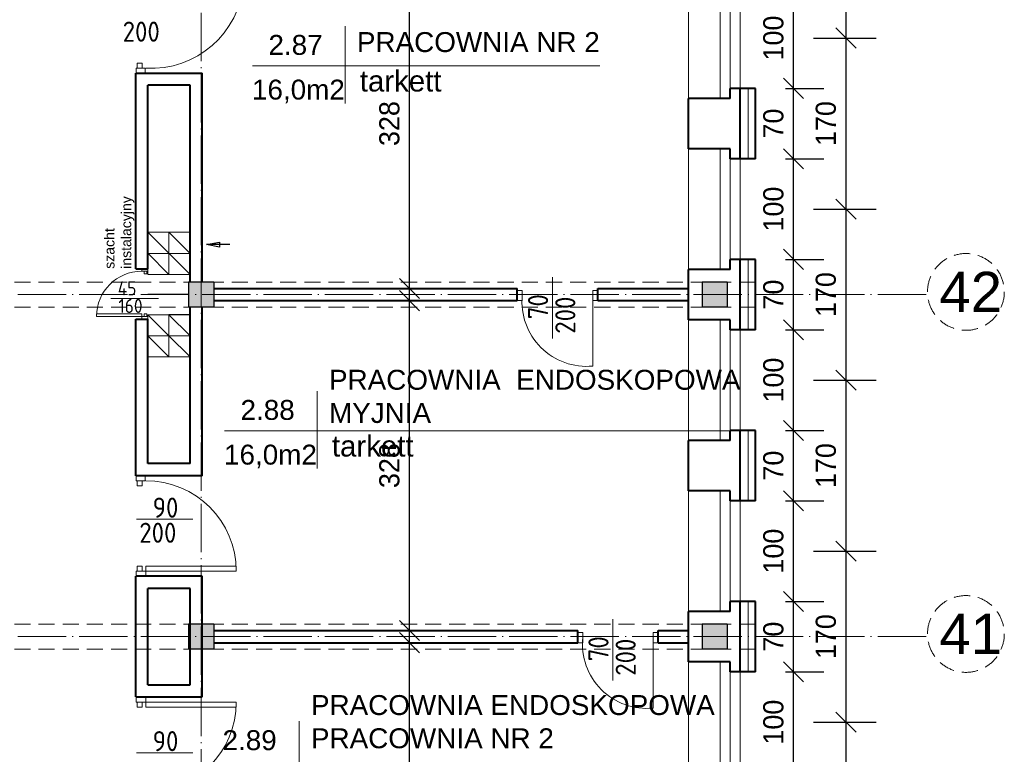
# Model space of a CAD drawing. Header units: millimetres. Extents: x -32003 to -19505, y 17931 to 29358.
# Tile 14 of 92: x -26828 to -25850, y 22892 to 23623. Entities that reach past the tile are written whole.
import ezdxf

# ---------------------------------------------------------------- set-up
doc = ezdxf.new("R2010")
doc.units = ezdxf.units.MM
doc.header["$PDMODE"] = 3
for name, pattern in [('ACAD_ISO03W100', [30, 12, -18]), ('ACAD_ISO04W100', [30.5, 24, -3, 0.5, -3]), ('KRESKOWA_X2', [12, 8, -4])]:
    doc.linetypes.add(name, pattern=pattern)
for name, color, linetype, lineweight in [('_wymiary', 1, 'Continuous', 9), ('drzwi', 140, 'Continuous', 13), ('KOMINY', 43, 'Continuous', 15), ('NR', 7, 'Continuous', 13), ('opisy drzwi', 40, 'Continuous', 13), ('opisy pom', 3, 'Continuous', 18), ('przerywana', 7, 'KRESKOWA_X2', 5), ('sciany', 4, 'Continuous', 40), ('symetria', 7, 'ACAD_ISO03W100', 5), ('SZRAF', 51, 'Continuous', 9), ('słupy', 2, 'Continuous', 30), ('ściana', 4, 'Continuous', 40)]:
    doc.layers.add(name, color=color, linetype=linetype, lineweight=lineweight)
doc.styles.add('ISO', font='isocp.shx')
doc.styles.add('ROMANS', font='ROMANS')
doc.styles.add('style1', font='ARIAL.TTF')
doc.styles.add('SYSTEM', font='TXT')
doc.linetypes.add('BATTING', pattern='A,0.0001,-0.1,[134,ltypeshp.shx,S=0.1,R=0,X=-0.1,Y=0],-0.2,[134,ltypeshp.shx,S=0.1,R=180,X=0.1,Y=0],-0.1', length=0.4001)
doc.dimstyles.new('Jacek2', dxfattribs={"dimscale": 2, "dimtxt": 10, "dimasz": 10, "dimexe": 15, "dimexo": 15, "dimgap": 5, "dimtad": 1, "dimdec": 0, "dimrnd": 0.5, "dimzin": 0, "dimdsep": 46, "dimtxsty": 'Standard', "dimblk": 'OBLIQUE', "dimcen": 0, "dimdle": 5, "dimadec": 1, "dimazin": 0, "dimtfac": 1, "dimtdec": 0, "dimtofl": 0, "dimtmove": 0, "dimatfit": 3, "dimfxl": 0, "dimtolj": 1, "dimtzin": 0, "dimarcsym": 0})

# ---------------------------------------------------------------- blocks, each defined once
blk = doc.blocks.new('_OBLIQUE')
at = {"color": 0, "linetype": 'ByBlock'}
blk.add_line((-0.5, -0.5), (0.5, 0.5), dxfattribs=at)
blk = doc.blocks.new('*D872')
at = {"layer": '_wymiary', "color": 0, "lineweight": -2}
for p, q in [((-26007.1, 22744.37), (-26007.1, 22934.37)), ((-26039.56, 22924.37), (-25977.1, 22924.37)), ((-26039.56, 22754.37), (-25977.1, 22754.37))]:
    blk.add_line(p, q, dxfattribs=at)
at = {"layer": 'Defpoints', "color": 0}
for p in [(-26069.56, 22924.37), (-26007.1, 22924.37), (-26069.56, 22754.37)]:
    blk.add_point(p, dxfattribs=at)
at = {"layer": '_wymiary', "color": 0, "lineweight": -2, "xscale": 20, "yscale": 20, "zscale": 20}
for p, rotation in [((-26007.1, 22924.37), 90), ((-26007.1, 22754.37), 270)]:
    blk.add_blockref('_OBLIQUE', p, dxfattribs=dict(at, rotation=rotation))
at = {"layer": '_wymiary', "color": 0, "insert": (-26027.1, 22839.37), "char_height": 20, "attachment_point": 5, "rotation": 90}
blk.add_mtext('\\A1;170', dxfattribs=at)
blk = doc.blocks.new('*D873')
at = {"layer": '_wymiary', "color": 0, "lineweight": -2}
for p, q in [((-26007.1, 22914.37), (-26007.1, 23104.37)), ((-26039.56, 23094.37), (-25977.1, 23094.37)), ((-26039.56, 22924.37), (-25977.1, 22924.37))]:
    blk.add_line(p, q, dxfattribs=at)
at = {"layer": 'Defpoints', "color": 0}
for p in [(-26069.56, 23094.37), (-26007.1, 23094.37), (-26069.56, 22924.37)]:
    blk.add_point(p, dxfattribs=at)
at = {"layer": '_wymiary', "color": 0, "lineweight": -2, "xscale": 20, "yscale": 20, "zscale": 20}
for p, rotation in [((-26007.1, 23094.37), 90), ((-26007.1, 22924.37), 270)]:
    blk.add_blockref('_OBLIQUE', p, dxfattribs=dict(at, rotation=rotation))
at = {"layer": '_wymiary', "color": 0, "insert": (-26027.1, 23009.37), "char_height": 20, "attachment_point": 5, "rotation": 90}
blk.add_mtext('\\A1;170', dxfattribs=at)
blk = doc.blocks.new('*D874')
at = {"layer": '_wymiary', "color": 0, "lineweight": -2}
for p, q in [((-26007.1, 23084.37), (-26007.1, 23274.37)), ((-26039.56, 23264.37), (-25977.1, 23264.37)), ((-26039.56, 23094.37), (-25977.1, 23094.37))]:
    blk.add_line(p, q, dxfattribs=at)
at = {"layer": 'Defpoints', "color": 0}
for p in [(-26069.56, 23264.37), (-26007.1, 23264.37), (-26069.56, 23094.37)]:
    blk.add_point(p, dxfattribs=at)
at = {"layer": '_wymiary', "color": 0, "lineweight": -2, "xscale": 20, "yscale": 20, "zscale": 20}
for p, rotation in [((-26007.1, 23264.37), 90), ((-26007.1, 23094.37), 270)]:
    blk.add_blockref('_OBLIQUE', p, dxfattribs=dict(at, rotation=rotation))
at = {"layer": '_wymiary', "color": 0, "insert": (-26027.1, 23179.37), "char_height": 20, "attachment_point": 5, "rotation": 90}
blk.add_mtext('\\A1;170', dxfattribs=at)
blk = doc.blocks.new('*D875')
at = {"layer": '_wymiary', "color": 0, "lineweight": -2}
for p, q in [((-26007.1, 23254.37), (-26007.1, 23444.37)), ((-26039.56, 23434.37), (-25977.1, 23434.37)), ((-26039.56, 23264.37), (-25977.1, 23264.37))]:
    blk.add_line(p, q, dxfattribs=at)
at = {"layer": 'Defpoints', "color": 0}
for p in [(-26069.56, 23434.37), (-26007.1, 23434.37), (-26069.56, 23264.37)]:
    blk.add_point(p, dxfattribs=at)
at = {"layer": '_wymiary', "color": 0, "lineweight": -2, "xscale": 20, "yscale": 20, "zscale": 20}
for p, rotation in [((-26007.1, 23434.37), 90), ((-26007.1, 23264.37), 270)]:
    blk.add_blockref('_OBLIQUE', p, dxfattribs=dict(at, rotation=rotation))
at = {"layer": '_wymiary', "color": 0, "insert": (-26027.1, 23349.37), "char_height": 20, "attachment_point": 5, "rotation": 90}
blk.add_mtext('\\A1;170', dxfattribs=at)
blk = doc.blocks.new('*D876')
at = {"layer": '_wymiary', "color": 0, "lineweight": -2}
for p, q in [((-26007.1, 23424.37), (-26007.1, 23614.37)), ((-26039.56, 23604.37), (-25977.1, 23604.37)), ((-26039.56, 23434.37), (-25977.1, 23434.37))]:
    blk.add_line(p, q, dxfattribs=at)
at = {"layer": 'Defpoints', "color": 0}
for p in [(-26069.56, 23604.37), (-26007.1, 23604.37), (-26069.56, 23434.37)]:
    blk.add_point(p, dxfattribs=at)
at = {"layer": '_wymiary', "color": 0, "lineweight": -2, "xscale": 20, "yscale": 20, "zscale": 20}
for p, rotation in [((-26007.1, 23604.37), 90), ((-26007.1, 23434.37), 270)]:
    blk.add_blockref('_OBLIQUE', p, dxfattribs=dict(at, rotation=rotation))
at = {"layer": '_wymiary', "color": 0, "insert": (-26027.1, 23519.37), "char_height": 20, "attachment_point": 5, "rotation": 90}
blk.add_mtext('\\A1;170', dxfattribs=at)
blk = doc.blocks.new('*D877')
at = {"layer": '_wymiary', "color": 0, "lineweight": -2}
for p, q in [((-26007.1, 23594.37), (-26007.1, 23784.37)), ((-26039.56, 23774.37), (-25977.1, 23774.37)), ((-26039.56, 23604.37), (-25977.1, 23604.37))]:
    blk.add_line(p, q, dxfattribs=at)
at = {"layer": 'Defpoints', "color": 0}
for p in [(-26069.56, 23774.37), (-26007.1, 23774.37), (-26069.56, 23604.37)]:
    blk.add_point(p, dxfattribs=at)
at = {"layer": '_wymiary', "color": 0, "lineweight": -2, "xscale": 20, "yscale": 20, "zscale": 20}
for p, rotation in [((-26007.1, 23774.37), 90), ((-26007.1, 23604.37), 270)]:
    blk.add_blockref('_OBLIQUE', p, dxfattribs=dict(at, rotation=rotation))
at = {"layer": '_wymiary', "color": 0, "insert": (-26027.1, 23689.37), "char_height": 20, "attachment_point": 5, "rotation": 90}
blk.add_mtext('\\A1;170', dxfattribs=at)
blk = doc.blocks.new('*D1159')
at = {"layer": '_wymiary', "color": 0, "lineweight": -2}
for p, q in [((-26059.21, 22864.37), (-26059.21, 22984.37)), ((-26067.17, 22974.37), (-26029.21, 22974.37)), ((-26067.17, 22874.37), (-26029.21, 22874.37))]:
    blk.add_line(p, q, dxfattribs=at)
at = {"layer": 'Defpoints', "color": 0}
for p in [(-26097.17, 22974.37), (-26059.21, 22974.37), (-26097.17, 22874.37)]:
    blk.add_point(p, dxfattribs=at)
at = {"layer": '_wymiary', "color": 0, "lineweight": -2, "xscale": 20, "yscale": 20, "zscale": 20}
for p, rotation in [((-26059.21, 22974.37), 90), ((-26059.21, 22874.37), 270)]:
    blk.add_blockref('_OBLIQUE', p, dxfattribs=dict(at, rotation=rotation))
at = {"layer": '_wymiary', "color": 0, "insert": (-26079.21, 22924.37), "char_height": 20, "attachment_point": 5, "rotation": 90}
blk.add_mtext('\\A1;100', dxfattribs=at)
blk = doc.blocks.new('*D1160')
at = {"layer": '_wymiary', "color": 0, "lineweight": -2}
for p, q in [((-26059.21, 22964.37), (-26059.21, 23054.37)), ((-26067.17, 23044.37), (-26029.21, 23044.37)), ((-26067.17, 22974.37), (-26029.21, 22974.37))]:
    blk.add_line(p, q, dxfattribs=at)
at = {"layer": 'Defpoints', "color": 0}
for p in [(-26097.17, 23044.37), (-26059.21, 23044.37), (-26097.17, 22974.37)]:
    blk.add_point(p, dxfattribs=at)
at = {"layer": '_wymiary', "color": 0, "lineweight": -2, "xscale": 20, "yscale": 20, "zscale": 20}
for p, rotation in [((-26059.21, 23044.37), 90), ((-26059.21, 22974.37), 270)]:
    blk.add_blockref('_OBLIQUE', p, dxfattribs=dict(at, rotation=rotation))
at = {"layer": '_wymiary', "color": 0, "insert": (-26079.21, 23009.37), "char_height": 20, "attachment_point": 5, "rotation": 90}
blk.add_mtext('\\A1;70', dxfattribs=at)
blk = doc.blocks.new('*D1161')
at = {"layer": '_wymiary', "color": 0, "lineweight": -2}
for p, q in [((-26059.21, 23034.37), (-26059.21, 23154.37)), ((-26067.17, 23144.37), (-26029.21, 23144.37)), ((-26067.17, 23044.37), (-26029.21, 23044.37))]:
    blk.add_line(p, q, dxfattribs=at)
at = {"layer": 'Defpoints', "color": 0}
for p in [(-26097.17, 23144.37), (-26059.21, 23144.37), (-26097.17, 23044.37)]:
    blk.add_point(p, dxfattribs=at)
at = {"layer": '_wymiary', "color": 0, "lineweight": -2, "xscale": 20, "yscale": 20, "zscale": 20}
for p, rotation in [((-26059.21, 23144.37), 90), ((-26059.21, 23044.37), 270)]:
    blk.add_blockref('_OBLIQUE', p, dxfattribs=dict(at, rotation=rotation))
at = {"layer": '_wymiary', "color": 0, "insert": (-26079.21, 23094.37), "char_height": 20, "attachment_point": 5, "rotation": 90}
blk.add_mtext('\\A1;100', dxfattribs=at)
blk = doc.blocks.new('*D1162')
at = {"layer": '_wymiary', "color": 0, "lineweight": -2}
for p, q in [((-26059.21, 23134.37), (-26059.21, 23224.37)), ((-26067.17, 23214.37), (-26029.21, 23214.37)), ((-26067.17, 23144.37), (-26029.21, 23144.37))]:
    blk.add_line(p, q, dxfattribs=at)
at = {"layer": 'Defpoints', "color": 0}
for p in [(-26097.17, 23214.37), (-26059.21, 23214.37), (-26097.17, 23144.37)]:
    blk.add_point(p, dxfattribs=at)
at = {"layer": '_wymiary', "color": 0, "lineweight": -2, "xscale": 20, "yscale": 20, "zscale": 20}
for p, rotation in [((-26059.21, 23214.37), 90), ((-26059.21, 23144.37), 270)]:
    blk.add_blockref('_OBLIQUE', p, dxfattribs=dict(at, rotation=rotation))
at = {"layer": '_wymiary', "color": 0, "insert": (-26079.21, 23179.37), "char_height": 20, "attachment_point": 5, "rotation": 90}
blk.add_mtext('\\A1;70', dxfattribs=at)
blk = doc.blocks.new('*D1163')
at = {"layer": '_wymiary', "color": 0, "lineweight": -2}
for p, q in [((-26059.21, 23204.37), (-26059.21, 23324.37)), ((-26067.17, 23314.37), (-26029.21, 23314.37)), ((-26067.17, 23214.37), (-26029.21, 23214.37))]:
    blk.add_line(p, q, dxfattribs=at)
at = {"layer": 'Defpoints', "color": 0}
for p in [(-26097.17, 23314.37), (-26059.21, 23314.37), (-26097.17, 23214.37)]:
    blk.add_point(p, dxfattribs=at)
at = {"layer": '_wymiary', "color": 0, "lineweight": -2, "xscale": 20, "yscale": 20, "zscale": 20}
for p, rotation in [((-26059.21, 23314.37), 90), ((-26059.21, 23214.37), 270)]:
    blk.add_blockref('_OBLIQUE', p, dxfattribs=dict(at, rotation=rotation))
at = {"layer": '_wymiary', "color": 0, "insert": (-26079.21, 23264.37), "char_height": 20, "attachment_point": 5, "rotation": 90}
blk.add_mtext('\\A1;100', dxfattribs=at)
blk = doc.blocks.new('*D1164')
at = {"layer": '_wymiary', "color": 0, "lineweight": -2}
for p, q in [((-26059.21, 23304.37), (-26059.21, 23394.37)), ((-26067.17, 23384.37), (-26029.21, 23384.37)), ((-26067.17, 23314.37), (-26029.21, 23314.37))]:
    blk.add_line(p, q, dxfattribs=at)
at = {"layer": 'Defpoints', "color": 0}
for p in [(-26097.17, 23384.37), (-26059.21, 23384.37), (-26097.17, 23314.37)]:
    blk.add_point(p, dxfattribs=at)
at = {"layer": '_wymiary', "color": 0, "lineweight": -2, "xscale": 20, "yscale": 20, "zscale": 20}
for p, rotation in [((-26059.21, 23384.37), 90), ((-26059.21, 23314.37), 270)]:
    blk.add_blockref('_OBLIQUE', p, dxfattribs=dict(at, rotation=rotation))
at = {"layer": '_wymiary', "color": 0, "insert": (-26079.21, 23349.37), "char_height": 20, "attachment_point": 5, "rotation": 90}
blk.add_mtext('\\A1;70', dxfattribs=at)
blk = doc.blocks.new('*D1165')
at = {"layer": '_wymiary', "color": 0, "lineweight": -2}
for p, q in [((-26059.21, 23374.37), (-26059.21, 23494.37)), ((-26067.17, 23484.37), (-26029.21, 23484.37)), ((-26067.17, 23384.37), (-26029.21, 23384.37))]:
    blk.add_line(p, q, dxfattribs=at)
at = {"layer": 'Defpoints', "color": 0}
for p in [(-26097.17, 23484.37), (-26059.21, 23484.37), (-26097.17, 23384.37)]:
    blk.add_point(p, dxfattribs=at)
at = {"layer": '_wymiary', "color": 0, "lineweight": -2, "xscale": 20, "yscale": 20, "zscale": 20}
for p, rotation in [((-26059.21, 23484.37), 90), ((-26059.21, 23384.37), 270)]:
    blk.add_blockref('_OBLIQUE', p, dxfattribs=dict(at, rotation=rotation))
at = {"layer": '_wymiary', "color": 0, "insert": (-26079.21, 23434.37), "char_height": 20, "attachment_point": 5, "rotation": 90}
blk.add_mtext('\\A1;100', dxfattribs=at)
blk = doc.blocks.new('*D1166')
at = {"layer": '_wymiary', "color": 0, "lineweight": -2}
for p, q in [((-26059.21, 23474.37), (-26059.21, 23564.37)), ((-26067.17, 23554.37), (-26029.21, 23554.37)), ((-26067.17, 23484.37), (-26029.21, 23484.37))]:
    blk.add_line(p, q, dxfattribs=at)
at = {"layer": 'Defpoints', "color": 0}
for p in [(-26097.17, 23554.37), (-26059.21, 23554.37), (-26097.17, 23484.37)]:
    blk.add_point(p, dxfattribs=at)
at = {"layer": '_wymiary', "color": 0, "lineweight": -2, "xscale": 20, "yscale": 20, "zscale": 20}
for p, rotation in [((-26059.21, 23554.37), 90), ((-26059.21, 23484.37), 270)]:
    blk.add_blockref('_OBLIQUE', p, dxfattribs=dict(at, rotation=rotation))
at = {"layer": '_wymiary', "color": 0, "insert": (-26079.21, 23519.37), "char_height": 20, "attachment_point": 5, "rotation": 90}
blk.add_mtext('\\A1;70', dxfattribs=at)
blk = doc.blocks.new('*D1167')
at = {"layer": '_wymiary', "color": 0, "lineweight": -2}
for p, q in [((-26059.21, 23544.37), (-26059.21, 23664.37)), ((-26067.17, 23654.37), (-26029.21, 23654.37)), ((-26067.17, 23554.37), (-26029.21, 23554.37))]:
    blk.add_line(p, q, dxfattribs=at)
at = {"layer": 'Defpoints', "color": 0}
for p in [(-26097.17, 23654.37), (-26059.21, 23654.37), (-26097.17, 23554.37)]:
    blk.add_point(p, dxfattribs=at)
at = {"layer": '_wymiary', "color": 0, "lineweight": -2, "xscale": 20, "yscale": 20, "zscale": 20}
for p, rotation in [((-26059.21, 23654.37), 90), ((-26059.21, 23554.37), 270)]:
    blk.add_blockref('_OBLIQUE', p, dxfattribs=dict(at, rotation=rotation))
at = {"layer": '_wymiary', "color": 0, "insert": (-26079.21, 23604.37), "char_height": 20, "attachment_point": 5, "rotation": 90}
blk.add_mtext('\\A1;100', dxfattribs=at)
blk = doc.blocks.new('*D1205')
at = {"layer": '_wymiary', "color": 0, "lineweight": -2}
for p, q in [((-26440.62, 22636.37), (-26440.62, 23013.37)), ((-26448.17, 23003.37), (-26470.62, 23003.37)), ((-26448.17, 22646.37), (-26470.62, 22646.37))]:
    blk.add_line(p, q, dxfattribs=at)
at = {"layer": 'Defpoints', "color": 0}
for p in [(-26440.62, 23003.37), (-26418.17, 23003.37), (-26418.17, 22646.37)]:
    blk.add_point(p, dxfattribs=at)
at = {"layer": '_wymiary', "color": 0, "lineweight": -2, "xscale": 20, "yscale": 20, "zscale": 20}
for p, rotation in [((-26440.62, 23003.37), 90), ((-26440.62, 22646.37), 270)]:
    blk.add_blockref('_OBLIQUE', p, dxfattribs=dict(at, rotation=rotation))
at = {"layer": '_wymiary', "color": 0, "insert": (-26460.62, 22824.87), "char_height": 20, "attachment_point": 5, "rotation": 90}
blk.add_mtext('\\A1;357', dxfattribs=at)
blk = doc.blocks.new('*D1206')
at = {"layer": '_wymiary', "color": 0, "lineweight": -2}
for p, q in [((-26440.62, 23005.37), (-26440.62, 23353.37)), ((-26445.31, 23343.37), (-26470.62, 23343.37)), ((-26460.21, 23015.37), (-26470.62, 23015.37))]:
    blk.add_line(p, q, dxfattribs=at)
at = {"layer": 'Defpoints', "color": 0}
for p in [(-26440.62, 23343.37), (-26415.31, 23343.37), (-26430.21, 23015.37)]:
    blk.add_point(p, dxfattribs=at)
at = {"layer": '_wymiary', "color": 0, "lineweight": -2, "xscale": 20, "yscale": 20, "zscale": 20}
for p, rotation in [((-26440.62, 23343.37), 90), ((-26440.62, 23015.37), 270)]:
    blk.add_blockref('_OBLIQUE', p, dxfattribs=dict(at, rotation=rotation))
at = {"layer": '_wymiary', "color": 0, "insert": (-26460.62, 23179.37), "char_height": 20, "attachment_point": 5, "rotation": 90}
blk.add_mtext('\\A1;328', dxfattribs=at)
blk = doc.blocks.new('*D1207')
at = {"layer": '_wymiary', "color": 0, "lineweight": -2}
for p, q in [((-26440.62, 23345.37), (-26440.62, 23693.37)), ((-26448.69, 23683.37), (-26470.62, 23683.37)), ((-26446.45, 23355.37), (-26470.62, 23355.37))]:
    blk.add_line(p, q, dxfattribs=at)
at = {"layer": 'Defpoints', "color": 0}
for p in [(-26440.62, 23683.37), (-26418.69, 23683.37), (-26416.45, 23355.37)]:
    blk.add_point(p, dxfattribs=at)
at = {"layer": '_wymiary', "color": 0, "lineweight": -2, "xscale": 20, "yscale": 20, "zscale": 20}
for p, rotation in [((-26440.62, 23683.37), 90), ((-26440.62, 23355.37), 270)]:
    blk.add_blockref('_OBLIQUE', p, dxfattribs=dict(at, rotation=rotation))
at = {"layer": '_wymiary', "color": 0, "insert": (-26460.62, 23519.37), "char_height": 20, "attachment_point": 5, "rotation": 90}
blk.add_mtext('\\A1;328', dxfattribs=at)

msp = doc.modelspace()

# ---------------------------------------------------------------- hatches: boundary and pattern name
at = {"layer": 'SZRAF', "ltscale": 0.5}
h = msp.add_hatch(color=256, dxfattribs=at)
h.paths.add_polyline_path([(-26635.17, 23336.87), (-26635.17, 23349.37), (-26647.67, 23349.37), (-26647.67, 23336.87), (-26642.67, 23336.87)])
h.paths.add_polyline_path([(-26647.67, 23336.87), (-26647.67, 23349.37), (-26660.17, 23349.37), (-26660.17, 23336.87)])
h.paths.add_polyline_path([(-26647.67, 23361.87), (-26660.17, 23361.87), (-26660.17, 23349.37), (-26647.67, 23349.37)])
h.paths.add_polyline_path([(-26647.67, 23361.87), (-26647.67, 23349.37), (-26635.17, 23349.37), (-26635.17, 23361.87)])
h = msp.add_hatch(color=256, dxfattribs=at)
h.paths.add_polyline_path([(-26125.17, 23336.87), (-26125.17, 23349.37), (-26137.67, 23349.37), (-26137.67, 23336.87), (-26132.67, 23336.87)])
h.paths.add_polyline_path([(-26137.67, 23336.87), (-26137.67, 23349.37), (-26150.17, 23349.37), (-26150.17, 23336.87)])
h.paths.add_polyline_path([(-26137.67, 23361.87), (-26150.17, 23361.87), (-26150.17, 23349.37), (-26137.67, 23349.37)])
h.paths.add_polyline_path([(-26137.67, 23361.87), (-26137.67, 23349.37), (-26125.17, 23349.37), (-26125.17, 23361.87)])
h = msp.add_hatch(color=256, dxfattribs=at)
h.paths.add_polyline_path([(-26635.17, 22996.87), (-26635.17, 23009.37), (-26647.67, 23009.37), (-26647.67, 22996.87), (-26642.67, 22996.87)])
h.paths.add_polyline_path([(-26647.67, 22996.87), (-26647.67, 23009.37), (-26660.17, 23009.37), (-26660.17, 22996.87)])
h.paths.add_polyline_path([(-26647.67, 23021.87), (-26660.17, 23021.87), (-26660.17, 23009.37), (-26647.67, 23009.37)])
h.paths.add_polyline_path([(-26647.67, 23021.87), (-26647.67, 23009.37), (-26635.17, 23009.37), (-26635.17, 23021.87)])
h = msp.add_hatch(color=256, dxfattribs=at)
h.paths.add_polyline_path([(-26125.17, 22996.87), (-26125.17, 23009.37), (-26137.67, 23009.37), (-26137.67, 22996.87), (-26132.67, 22996.87)])
h.paths.add_polyline_path([(-26137.67, 22996.87), (-26137.67, 23009.37), (-26150.17, 23009.37), (-26150.17, 22996.87)])
h.paths.add_polyline_path([(-26137.67, 23021.87), (-26150.17, 23021.87), (-26150.17, 23009.37), (-26137.67, 23009.37)])
h.paths.add_polyline_path([(-26137.67, 23021.87), (-26137.67, 23009.37), (-26125.17, 23009.37), (-26125.17, 23021.87)])

# ---------------------------------------------------------------- linework, layer by layer
at = {"ltscale": 0.5}
msp.add_line((-26660.17, 23349.37), (-26700.67, 23349.37), dxfattribs=at)
at = {"layer": 'drzwi'}
for p, q in [((-26258.67, 23348.37), (-26258.67, 23278.37)), ((-26198.67, 23008.37), (-26198.67, 22938.37))]:
    msp.add_line(p, q, dxfattribs=at)
for points in [[(-26333.67, 23353.37), (-26328.67, 23353.37), (-26328.67, 23343.37), (-26333.67, 23343.37)], [(-26258.67, 23353.37), (-26253.67, 23353.37), (-26253.67, 23343.37), (-26258.67, 23343.37)], [(-26273.67, 23013.37), (-26268.67, 23013.37), (-26268.67, 23003.37), (-26273.67, 23003.37)], [(-26198.67, 23013.37), (-26193.67, 23013.37), (-26193.67, 23003.37), (-26198.67, 23003.37)]]:
    msp.add_lwpolyline(points, close=True, dxfattribs=at)
for points in [[(-26712.31, 23574.37, 0), (-26712.31, 23569.37, 0), (-26703.14, 23569.37, 0), (-26703.14, 23574.37, 0), (-26712.31, 23574.37, 0)], [(-26711.31, 23574.37, 0), (-26711.31, 23579.37, 0), (-26706.31, 23579.37, 0), (-26706.31, 23574.37, 0), (-26711.31, 23574.37, 0)], [(-26700.67, 23372.59, 0), (-26700.67, 23375.09, 0), (-26706.67, 23375.09, 0), (-26706.67, 23372.59, 0), (-26700.67, 23372.59, 0)], [(-26701.67, 23372.59, 0), (-26701.67, 23370.09, 0), (-26704.17, 23370.09, 0), (-26704.17, 23372.59, 0), (-26701.67, 23372.59, 0)], [(-26706.67, 23327.64, 0), (-26706.67, 23330.13, 0), (-26751.62, 23330.13, 0), (-26751.62, 23327.64, 0), (-26706.67, 23327.64, 0)], [(-26700.67, 23327.64, 0), (-26700.67, 23325.14, 0), (-26706.67, 23325.14, 0), (-26706.67, 23327.64, 0), (-26700.67, 23327.64, 0)], [(-26701.67, 23327.64, 0), (-26701.67, 23330.13, 0), (-26704.17, 23330.13, 0), (-26704.17, 23327.64, 0), (-26701.67, 23327.64, 0)], [(-26712.32, 23164.37, 0), (-26712.32, 23169.37, 0), (-26703.14, 23169.37, 0), (-26703.14, 23164.37, 0), (-26712.32, 23164.37, 0)], [(-26711.31, 23164.37, 0), (-26711.31, 23159.37, 0), (-26706.31, 23159.37, 0), (-26706.31, 23164.37, 0), (-26711.31, 23164.37, 0)], [(-26712.26, 23074.37, 0), (-26712.26, 23069.37, 0), (-26702.74, 23069.37, 0), (-26702.74, 23074.37, 0), (-26712.26, 23074.37, 0)], [(-26711.31, 23074.37, 0), (-26711.31, 23079.37, 0), (-26706.31, 23079.37, 0), (-26706.31, 23074.37, 0), (-26711.31, 23074.37, 0)], [(-26702.74, 23074.37, 0), (-26702.74, 23079.37, 0), (-26612.74, 23079.37, 0), (-26612.74, 23074.37, 0), (-26702.74, 23074.37, 0)], [(-26712.26, 22944.37, 0), (-26712.26, 22949.37, 0), (-26702.74, 22949.37, 0), (-26702.74, 22944.37, 0), (-26712.26, 22944.37, 0)], [(-26711.31, 22944.37, 0), (-26711.31, 22939.37, 0), (-26706.31, 22939.37, 0), (-26706.31, 22944.37, 0), (-26711.31, 22944.37, 0)], [(-26702.74, 22944.37, 0), (-26702.74, 22939.37, 0), (-26612.74, 22939.37, 0), (-26612.74, 22944.37, 0), (-26702.74, 22944.37, 0)]]:
    msp.add_polyline3d(points, dxfattribs=at)
for centre, radius, start, end in [((-26697.52, 23666.42), 92.2, 266.75155, 355.61182), ((-26706.67, 23327.64), 44.96, 90, 180), ((-26264.98, 23342.05), 64, 174.33547, 275.66453), ((-26702.74, 23074.37), 90, 0, 90), ((-26204.98, 23002.05), 64, 174.33547, 275.66453), ((-26702.74, 22944.37), 90, 270, 0)]:
    msp.add_arc(centre, radius, start, end, dxfattribs=at)
at = {"layer": 'KOMINY', "lineweight": 18}
for p, q in [((-26700.72, 23411.37), (-26679.68, 23390.41)), ((-26658.67, 23411.35), (-26700.67, 23411.35)), ((-26679.81, 23411.4), (-26658.77, 23390.44)), ((-26700.77, 23390.41), (-26679.73, 23369.46)), ((-26658.67, 23390.35), (-26700.67, 23390.35)), ((-26679.77, 23390.4), (-26658.73, 23369.44)), ((-26660.17, 23369.37), (-26700.67, 23369.37)), ((-26658.67, 23369.35), (-26700.67, 23369.35)), ((-26700.77, 23329.41), (-26679.73, 23308.46)), ((-26660.17, 23329.37), (-26700.67, 23329.37)), ((-26658.67, 23329.35), (-26700.67, 23329.35)), ((-26679.72, 23329.4), (-26658.68, 23308.44)), ((-26700.77, 23308.41), (-26679.73, 23287.46)), ((-26658.67, 23308.35), (-26700.67, 23308.35)), ((-26679.72, 23308.4), (-26658.68, 23287.44)), ((-26658.67, 23287.35), (-26700.67, 23287.35))]:
    msp.add_line(p, q, dxfattribs=at)
for points in [[(-26700.72, 23411.37), (-26679.72, 23411.41), (-26679.68, 23390.41), (-26700.68, 23390.37)], [(-26679.77, 23411.37), (-26658.77, 23411.41), (-26658.73, 23390.41), (-26679.73, 23390.37)], [(-26700.72, 23390.37), (-26679.72, 23390.41), (-26679.68, 23369.41), (-26700.68, 23369.37)], [(-26679.72, 23390.37), (-26658.72, 23390.41), (-26658.68, 23369.41), (-26679.68, 23369.37)], [(-26700.72, 23329.37), (-26679.72, 23329.41), (-26679.68, 23308.41), (-26700.68, 23308.37)], [(-26679.73, 23329.42), (-26658.73, 23329.46), (-26658.68, 23308.46), (-26679.68, 23308.42)], [(-26700.72, 23308.37), (-26679.72, 23308.41), (-26679.68, 23287.41), (-26700.68, 23287.37)], [(-26679.73, 23308.42), (-26658.73, 23308.46), (-26658.68, 23287.46), (-26679.68, 23287.42)]]:
    msp.add_lwpolyline(points, close=True, dxfattribs=at)
at = {"layer": 'KOMINY', "lineweight": 30}
msp.add_lwpolyline([(-26619.16, 23399.01), (-26642.43, 23399.01), (-26629.31, 23401.55), (-26629.31, 23396.43), (-26642.43, 23399.01)], dxfattribs=at)
at = {"layer": 'opisy drzwi'}
for p, q in [((-26163.67, 23664.37), (-26163.67, 23544.37)), ((-26132.17, 23664.37), (-26132.17, 23544.37)), ((-26122.17, 23654.37), (-26122.17, 23554.37)), ((-26112.17, 23654.37), (-26112.17, 23554.37)), ((-26163.67, 23494.37), (-26163.67, 23374.37)), ((-26132.17, 23494.37), (-26132.17, 23374.37)), ((-26122.17, 23484.37), (-26122.17, 23384.37)), ((-26112.17, 23484.37), (-26112.17, 23384.37)), ((-26298.61, 23366.74), (-26298.61, 23305.86)), ((-26737.46, 23345.5), (-26689.95, 23345.5)), ((-26163.67, 23324.37), (-26163.67, 23204.37)), ((-26132.17, 23324.37), (-26132.17, 23204.37)), ((-26122.17, 23314.37), (-26122.17, 23214.37)), ((-26112.17, 23314.37), (-26112.17, 23214.37)), ((-26163.67, 23154.37), (-26163.67, 23034.37)), ((-26132.17, 23154.37), (-26132.17, 23034.37)), ((-26122.17, 23144.37), (-26122.17, 23044.37)), ((-26112.17, 23144.37), (-26112.17, 23044.37)), ((-26655.95, 23126.09), (-26711.95, 23126.09)), ((-26238.61, 23026.74), (-26238.61, 22965.86)), ((-26163.67, 22984.37), (-26163.67, 22864.37)), ((-26132.17, 22984.37), (-26132.17, 22864.37)), ((-26122.17, 22974.37), (-26122.17, 22874.37)), ((-26112.17, 22974.37), (-26112.17, 22874.37)), ((-26655.95, 22893.94), (-26711.95, 22893.94))]:
    msp.add_line(p, q, dxfattribs=at)
at = {"layer": 'opisy pom'}
for p, q in [((-26504.75, 23616.3), (-26504.75, 23539.23)), ((-26596.74, 23576.69), (-26251.62, 23576.69)), ((-26532.49, 23253.45), (-26532.49, 23176.39)), ((-26624.48, 23213.84), (-26101.99, 23213.84)), ((-26550.37, 22925.18), (-26550.37, 22848.11))]:
    msp.add_line(p, q, dxfattribs=at)
at = {"layer": 'przerywana', "ltscale": 2}
for p, q in [((-26097.17, 23361.87), (-27517.67, 23361.87)), ((-26097.17, 23336.87), (-27517.67, 23336.87)), ((-26097.17, 23021.87), (-28001.67, 23021.87)), ((-26097.17, 22996.87), (-28001.67, 22996.87))]:
    msp.add_line(p, q, dxfattribs=at)
for centre in [(-25888.05, 23352.01), (-25888.05, 23012.01)]:
    msp.add_circle(centre, 38.15, dxfattribs=at)
at = {"layer": 'sciany'}
for p, q in [((-26712.67, 23569.48), (-26646.67, 23569.48)), ((-26635.17, 23355.37), (-26333.67, 23355.37)), ((-26333.67, 23343.37), (-26333.67, 23355.37)), ((-26253.67, 23355.37), (-26163.67, 23355.37)), ((-26253.67, 23343.37), (-26253.67, 23355.37)), ((-26635.17, 23343.37), (-26333.67, 23343.37)), ((-26253.67, 23343.37), (-26163.67, 23343.37)), ((-26635.17, 23015.37), (-26273.67, 23015.37)), ((-26273.67, 23003.37), (-26273.67, 23015.37)), ((-26193.67, 23015.37), (-26163.67, 23015.37)), ((-26193.67, 23003.37), (-26193.67, 23015.37)), ((-26635.17, 23003.37), (-26273.67, 23003.37)), ((-26193.67, 23003.37), (-26163.67, 23003.37))]:
    msp.add_line(p, q, dxfattribs=at)
for points in [[(-26712.67, 23375.09), (-26700.67, 23375.09)], [(-26712.67, 23325.09), (-26700.67, 23325.09)]]:
    msp.add_lwpolyline(points, dxfattribs=at)
at = {"layer": 'symetria', "linetype": 'ACAD_ISO04W100', "ltscale": 2}
for p, q in [((-26647.67, 22849.37), (-26647.67, 26624.3)), ((-25927.66, 23349.37), (-27617.67, 23349.37)), ((-25927.66, 23009.37), (-28089.26, 23009.37))]:
    msp.add_line(p, q, dxfattribs=at)
at = {"layer": 'SZRAF', "linetype": 'BATTING', "ltscale": 14}
for p, q in [((-26104.17, 23484.37), (-26104.17, 23554.37)), ((-26104.17, 23314.37), (-26104.17, 23384.37)), ((-26104.17, 23144.37), (-26104.17, 23214.37)), ((-26104.17, 22974.37), (-26104.17, 23044.37))]:
    msp.add_line(p, q, dxfattribs=at)
at = {"layer": 'SZRAF'}
msp.add_lwpolyline([(-26700.67, 23325.09), (-26712.67, 23325.09)], dxfattribs=at)
at = {"layer": 'słupy'}
for p, q in [((-26660.17, 23361.87), (-26660.17, 23336.87)), ((-26635.17, 23361.87), (-26660.17, 23361.87)), ((-26635.17, 23361.87), (-26660.17, 23361.87)), ((-26660.17, 23361.87), (-26660.17, 23336.87)), ((-26635.17, 23361.87), (-26660.17, 23361.87)), ((-26660.17, 23361.87), (-26660.17, 23336.87)), ((-26635.17, 23361.87), (-26635.17, 23336.87)), ((-26635.17, 23361.87), (-26635.17, 23336.87)), ((-26635.17, 23361.87), (-26635.17, 23336.87)), ((-26150.17, 23361.87), (-26150.17, 23336.87)), ((-26125.17, 23361.87), (-26150.17, 23361.87)), ((-26125.17, 23361.87), (-26150.17, 23361.87)), ((-26150.17, 23361.87), (-26150.17, 23336.87)), ((-26125.17, 23361.87), (-26150.17, 23361.87)), ((-26150.17, 23361.87), (-26150.17, 23336.87)), ((-26125.17, 23361.87), (-26125.17, 23336.87)), ((-26125.17, 23361.87), (-26125.17, 23336.87)), ((-26125.17, 23361.87), (-26125.17, 23336.87)), ((-26635.17, 23336.87), (-26660.17, 23336.87)), ((-26635.17, 23336.87), (-26660.17, 23336.87)), ((-26635.17, 23336.87), (-26660.17, 23336.87)), ((-26125.17, 23336.87), (-26150.17, 23336.87)), ((-26125.17, 23336.87), (-26150.17, 23336.87)), ((-26125.17, 23336.87), (-26150.17, 23336.87)), ((-26660.17, 23021.87), (-26660.17, 22996.87)), ((-26635.17, 23021.87), (-26660.17, 23021.87)), ((-26635.17, 23021.87), (-26660.17, 23021.87)), ((-26660.17, 23021.87), (-26660.17, 22996.87)), ((-26635.17, 23021.87), (-26660.17, 23021.87)), ((-26660.17, 23021.87), (-26660.17, 22996.87)), ((-26635.17, 23021.87), (-26635.17, 22996.87)), ((-26635.17, 23021.87), (-26635.17, 22996.87)), ((-26635.17, 23021.87), (-26635.17, 22996.87)), ((-26150.17, 23021.87), (-26150.17, 22996.87)), ((-26125.17, 23021.87), (-26150.17, 23021.87)), ((-26125.17, 23021.87), (-26150.17, 23021.87)), ((-26150.17, 23021.87), (-26150.17, 22996.87)), ((-26125.17, 23021.87), (-26150.17, 23021.87)), ((-26150.17, 23021.87), (-26150.17, 22996.87)), ((-26125.17, 23021.87), (-26125.17, 22996.87)), ((-26125.17, 23021.87), (-26125.17, 22996.87)), ((-26125.17, 23021.87), (-26125.17, 22996.87)), ((-26635.17, 22996.87), (-26660.17, 22996.87)), ((-26635.17, 22996.87), (-26660.17, 22996.87)), ((-26635.17, 22996.87), (-26660.17, 22996.87)), ((-26125.17, 22996.87), (-26150.17, 22996.87)), ((-26125.17, 22996.87), (-26150.17, 22996.87)), ((-26125.17, 22996.87), (-26150.17, 22996.87))]:
    msp.add_line(p, q, dxfattribs=at)
at = {"layer": 'ściana'}
for p, q in [((-26712.67, 23375.09), (-26712.67, 23569.48)), ((-26646.67, 23361.87), (-26646.67, 23569.48)), ((-26658.67, 23557.38), (-26700.67, 23557.46)), ((-26700.67, 23375.09), (-26700.67, 23557.46)), ((-26658.67, 23361.87), (-26658.67, 23557.38)), ((-26122.17, 23544.37), (-26122.17, 23554.37)), ((-26097.17, 23554.37), (-26122.17, 23554.37)), ((-26112.17, 23484.37), (-26112.17, 23554.37)), ((-26097.17, 23484.37), (-26097.17, 23554.37)), ((-26163.67, 23494.37), (-26163.67, 23544.37)), ((-26122.17, 23544.37), (-26163.67, 23544.37)), ((-26122.17, 23494.37), (-26163.67, 23494.37)), ((-26122.17, 23484.37), (-26122.17, 23494.37)), ((-26097.17, 23484.37), (-26122.17, 23484.37)), ((-26122.17, 23374.37), (-26122.17, 23384.37)), ((-26097.17, 23384.37), (-26122.17, 23384.37)), ((-26112.17, 23314.37), (-26112.17, 23384.37)), ((-26097.17, 23314.37), (-26097.17, 23384.37)), ((-26122.17, 23374.37), (-26163.67, 23374.37)), ((-26163.67, 23352.19), (-26163.67, 23374.37)), ((-26163.67, 23324.37), (-26163.67, 23352.19)), ((-26658.67, 23181.37), (-26658.67, 23336.87)), ((-26646.67, 23169.37), (-26646.67, 23336.87)), ((-26712.67, 23169.37), (-26712.67, 23325.09)), ((-26700.67, 23181.37), (-26700.67, 23325.09)), ((-26122.17, 23324.37), (-26163.67, 23324.37)), ((-26122.17, 23314.37), (-26122.17, 23324.37)), ((-26097.17, 23314.37), (-26122.17, 23314.37)), ((-26097.17, 23214.37), (-26122.17, 23214.37)), ((-26122.17, 23204.37), (-26122.17, 23214.37)), ((-26112.17, 23144.37), (-26112.17, 23214.37)), ((-26097.17, 23144.37), (-26097.17, 23214.37)), ((-26122.17, 23204.37), (-26163.67, 23204.37)), ((-26163.67, 23184.37), (-26163.67, 23204.37)), ((-26712.67, 23181.37), (-26712.67, 23181.37)), ((-26658.67, 23181.37), (-26700.67, 23181.37)), ((-26163.67, 23154.37), (-26163.67, 23184.37)), ((-26646.67, 23169.37), (-26712.67, 23169.37)), ((-26122.17, 23154.37), (-26163.67, 23154.37)), ((-26122.17, 23144.37), (-26122.17, 23154.37)), ((-26097.17, 23144.37), (-26122.17, 23144.37)), ((-26712.67, 22949.37), (-26712.67, 23069.37)), ((-26646.67, 23069.37), (-26712.67, 23069.37)), ((-26646.67, 22949.37), (-26646.67, 23069.37)), ((-26700.67, 22961.37), (-26700.67, 23057.37)), ((-26658.67, 23057.37), (-26700.67, 23057.37)), ((-26658.67, 22961.37), (-26658.67, 23057.37)), ((-26097.17, 23044.37), (-26122.17, 23044.37)), ((-26122.17, 23034.37), (-26122.17, 23044.37)), ((-26112.17, 22974.37), (-26112.17, 23044.37)), ((-26097.17, 22974.37), (-26097.17, 23044.37)), ((-26122.17, 23034.37), (-26163.67, 23034.37)), ((-26163.67, 23021.87), (-26163.67, 23034.37)), ((-26163.67, 22984.37), (-26163.67, 23021.87)), ((-26122.17, 22984.37), (-26163.67, 22984.37)), ((-26122.17, 22974.37), (-26122.17, 22984.37)), ((-26097.17, 22974.37), (-26122.17, 22974.37)), ((-26700.67, 22961.37), (-26658.67, 22961.37)), ((-26712.67, 22949.37), (-26646.67, 22949.37))]:
    msp.add_line(p, q, dxfattribs=at)

# ---------------------------------------------------------------- texts
at = {"layer": 'NR', "ltscale": 5, "char_height": 40, "width": 65, "attachment_point": 1, "style": 'style1'}
for s, insert in [('42', (-25914.33, 23372.04)), ('41', (-25914.33, 23032.04))]:
    msp.add_mtext(s, dxfattribs=dict(at, insert=insert))
at = {"layer": 'opisy drzwi', "style": 'ISO'}
for s, height, p in [('200', 20, (-26725.61, 23600.73)), ('45', 14, (-26730.53, 23348.61)), ('160', 14, (-26729.89, 23331.11)), (' 90', 20, (-26707.24, 23127.62)), ('200', 20, (-26709.11, 23102.62)), (' 90', 20, (-26707.24, 22895.48))]:
    msp.add_text(s, height=height, dxfattribs=at).set_placement(p)
for s, p in [('200', (-26275.95, 23310.49)), ('70', (-26302.99, 23324.9)), ('70', (-26242.99, 22984.9)), ('200', (-26215.95, 22970.49))]:
    msp.add_text(s, height=20, rotation=90, dxfattribs=at).set_placement(p)
at = {"layer": 'opisy pom', "attachment_point": 1, "style": 'SYSTEM'}
for s, insert, char_height in [('{\\fArial|b0|i0|c238|p34;\\PPRACOWNIA NR 2}', (-26492.96, 23643.28), 19.8), ('{\\fArial|b0|i0|c238|p34;2.87}', (-26580.8, 23607.48), 19.8), ('{\\fArial|b0|i0|c238|p34;tarkett}', (-26490.05, 23572.12), 20.9), ('{\\fArial|b0|i0|c238|p34;16,0m2  }', (-26597.19, 23563.03), 19.8), ('{\\fArial|b0|i0|c238|p34;PRACOWNIA  ENDOSKOPOWA\\PMYJNIA}', (-26520.7, 23274.6), 19.8), ('{\\fArial|b0|i0|c238|p34;2.88}', (-26608.54, 23244.63), 19.8), ('{\\fArial|b0|i0|c238|p34;tarkett}', (-26517.79, 23209.28), 20.9), ('{\\fArial|b0|i0|c238|p34;16,0m2  }', (-26624.93, 23200.19), 19.8), ('{\\fArial|b0|i0|c238|p34;PRACOWNIA ENDOSKOPOWA\\PPRACOWNIA NR 2}', (-26538.59, 22951.25), 19.8), ('{\\fArial|b0|i0|c238|p34;2.89}', (-26626.43, 22916.35), 19.8)]:
    msp.add_mtext(s, dxfattribs=dict(at, insert=insert, char_height=char_height))
at = {"layer": 'opisy pom', "insert": (-26743.77, 23374.98), "char_height": 10, "attachment_point": 1, "rotation": 90, "style": 'ROMANS'}
msp.add_mtext('{\\fArial|b0|i0|c238|p34;szacht\\Pinstalacyjny}', dxfattribs=at)

# ---------------------------------------------------------------- dimensions: what is measured, and where the dimension line sits
at = {"layer": '_wymiary'}
for base, p1, p2, picture, middle in [((-26007.1, 23774.37), (-26069.56, 23604.37), (-26069.56, 23774.37), '*D877', (-26027.1, 23689.37)), ((-26440.62, 23683.37), (-26416.45, 23355.37), (-26418.69, 23683.37), '*D1207', (-26460.62, 23519.37)), ((-26059.21, 23654.37), (-26097.17, 23554.37), (-26097.17, 23654.37), '*D1167', (-26079.21, 23604.37)), ((-26007.1, 23604.37), (-26069.56, 23434.37), (-26069.56, 23604.37), '*D876', (-26027.1, 23519.37)), ((-26059.21, 23554.37), (-26097.17, 23484.37), (-26097.17, 23554.37), '*D1166', (-26079.21, 23519.37)), ((-26059.21, 23484.37), (-26097.17, 23384.37), (-26097.17, 23484.37), '*D1165', (-26079.21, 23434.37)), ((-26007.1, 23434.37), (-26069.56, 23264.37), (-26069.56, 23434.37), '*D875', (-26027.1, 23349.37)), ((-26059.21, 23384.37), (-26097.17, 23314.37), (-26097.17, 23384.37), '*D1164', (-26079.21, 23349.37)), ((-26440.62, 23343.37), (-26430.21, 23015.37), (-26415.31, 23343.37), '*D1206', (-26460.62, 23179.37)), ((-26059.21, 23314.37), (-26097.17, 23214.37), (-26097.17, 23314.37), '*D1163', (-26079.21, 23264.37)), ((-26007.1, 23264.37), (-26069.56, 23094.37), (-26069.56, 23264.37), '*D874', (-26027.1, 23179.37)), ((-26059.21, 23214.37), (-26097.17, 23144.37), (-26097.17, 23214.37), '*D1162', (-26079.21, 23179.37)), ((-26059.21, 23144.37), (-26097.17, 23044.37), (-26097.17, 23144.37), '*D1161', (-26079.21, 23094.37)), ((-26007.1, 23094.37), (-26069.56, 22924.37), (-26069.56, 23094.37), '*D873', (-26027.1, 23009.37)), ((-26059.21, 23044.37), (-26097.17, 22974.37), (-26097.17, 23044.37), '*D1160', (-26079.21, 23009.37)), ((-26059.21, 22974.37), (-26097.17, 22874.37), (-26097.17, 22974.37), '*D1159', (-26079.21, 22924.37)), ((-26007.1, 22924.37), (-26069.56, 22754.37), (-26069.56, 22924.37), '*D872', (-26027.1, 22839.37))]:
    dim = msp.add_linear_dim(base=base, p1=p1, p2=p2, angle=90, dimstyle='Jacek2', override={"dimtmove": 1}, dxfattribs=at)
    dim.commit()
    dim.dimension.update_dxf_attribs({"geometry": picture, "text_midpoint": middle})
dim = msp.add_linear_dim(base=(-26440.62, 23003.37), p1=(-26418.17, 22646.37), p2=(-26418.17, 23003.37), angle=90, dimstyle='Jacek2', dxfattribs=at)
dim.commit()
dim.dimension.update_dxf_attribs({"geometry": '*D1205', "text_midpoint": (-26460.62, 22824.87)})

doc.saveas('drawing.dxf')
